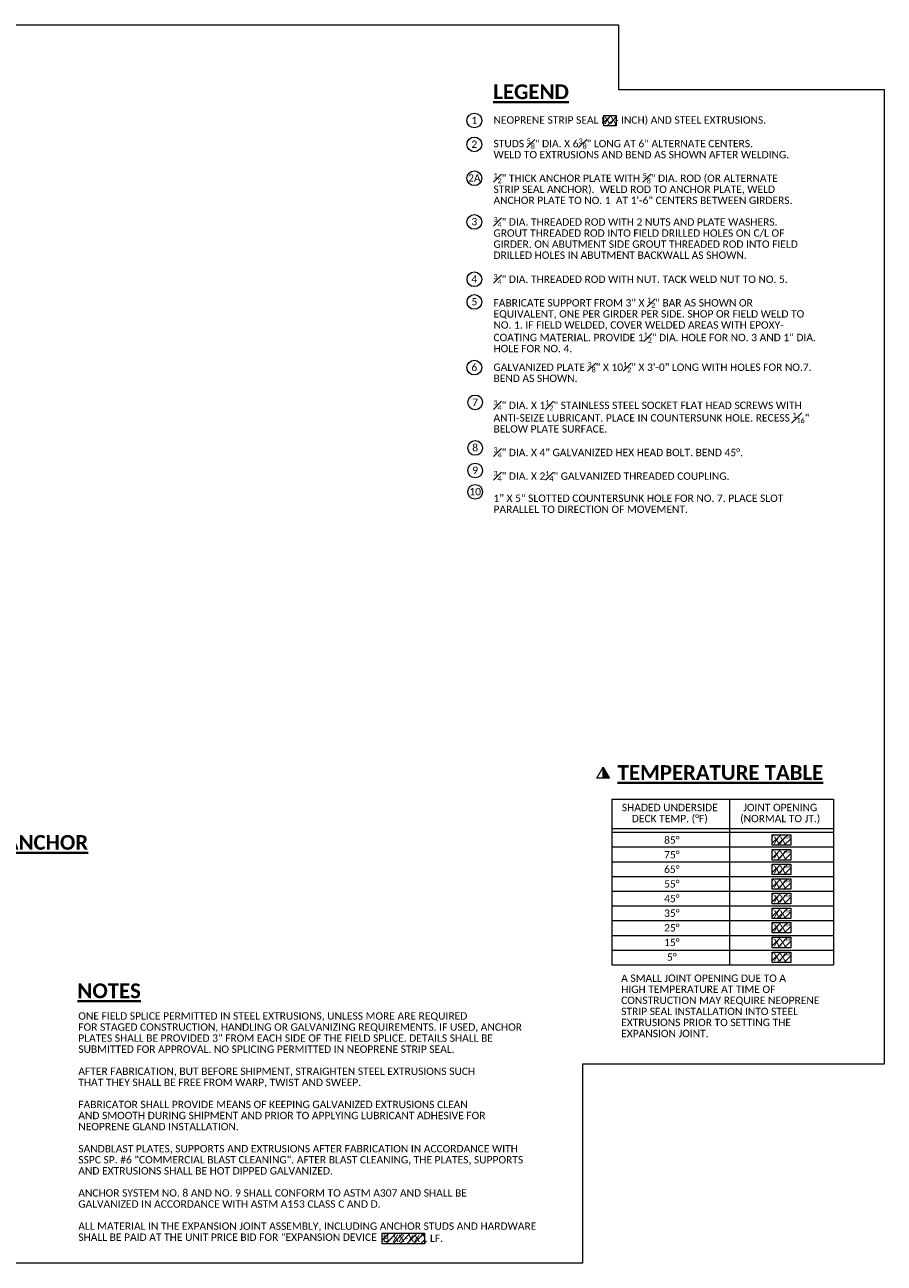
# Model space of a CAD drawing. Header units: metres. Extents: x -113 to 509, y -50 to 519.
# Tile 162 of 240: x 90 to 265, y -50 to 202. Entities that reach past the tile are written whole.
import ezdxf
from ezdxf.enums import TextEntityAlignment as Align

# ---------------------------------------------------------------- set-up
doc = ezdxf.new("R2010")
doc.units = ezdxf.units.M
doc.header["$MEASUREMENT"] = 0
for name, color, linetype, lineweight in [('B_ANNO', 7, 'Continuous', 18), ('B_ANNO_DIM', 7, 'Continuous', 18), ('B_ANNO_SYMB', 7, 'Continuous', 18), ('B_ANNO_TEXT', 7, 'Continuous', 18), ('B_ANNO_TEXT_TITLE', 7, 'Continuous', 40)]:
    doc.layers.add(name, color=color, linetype=linetype, lineweight=lineweight)
doc.layers.add('B_ANNO_DESIGN_NOTES', color=1, linetype='Continuous', lineweight=18, true_color=0xff0000)
doc.layers.add('B_ANNO_NOPLOT', color=47, linetype='Continuous', lineweight=18, plot=False)
doc.styles.add('Annotative', font='calibri.ttf', dxfattribs={"height": 0.0625})
doc.styles.get("Standard").update_dxf_attribs({"font": 'calibri.ttf'})
doc.styles.add('Title', font='calibrib.ttf', dxfattribs={"height": 0.125})

# ---------------------------------------------------------------- blocks, each defined once
blk = doc.blocks.new('INS_JTSS_SLPFAC_BASE')
at = {"layer": 'B_ANNO_DESIGN_NOTES'}
h = blk.add_hatch(dxfattribs=at)
h.set_pattern_fill('ANSI31', color=256, scale=8)
h.set_pattern_definition([(45, (315.709, 41.2001), (-0.707107, 0.707107), [])])
h.paths.add_polyline_path([(320.9103, -82.9294), (323.4327, -82.9294), (323.4327, -85.0504), (320.9103, -85.0504)])
h = blk.add_hatch(dxfattribs=at)
h.set_pattern_fill('ANSI31', color=256, scale=8)
h.set_pattern_definition([(45, (270.6528, -186.2587), (-0.707107, 0.707107), [])])
h.paths.add_polyline_path([(275.8541, -310.3883), (284.4154, -310.3883), (284.4154, -312.5092), (275.8541, -312.5092)])
for points in [[(320.9103, -82.9294), (323.4327, -82.9294), (323.4327, -85.0504), (320.9103, -85.0504)], [(275.8541, -310.3883), (284.4154, -310.3883), (284.4154, -312.5092), (275.8541, -312.5092)]]:
    blk.add_lwpolyline(points, close=True, dxfattribs=at)
at = {"layer": 'B_ANNO_DIM'}
for centre in [(294.5908, -83.9717), (294.5908, -88.8333), (294.5908, -95.717), (294.5994, -116.2637), (294.5994, -120.8816), (294.7651, -141.3287), (294.7651, -150.5863), (294.7651, -155.1865), (294.7651, -159.5297)]:
    blk.add_circle(centre, 1.4974, dxfattribs=at)
at = {"layer": 'B_ANNO_NOPLOT', "flags": 128}
blk.add_lwpolyline([(0, -316.4871), (0, -64.4871), (323.9277, -64.4871), (323.9277, -77.632), (378, -77.632), (378, -275.9875), (316.5708, -275.9875), (316.5708, -316.4871)], close=True, dxfattribs=at)
at = {"layer": 'B_ANNO_DIM', "char_height": 1.5, "width": 3.189236, "attachment_point": 5, "style": 'Annotative'}
for s, insert in [('1', (294.587, -83.9284)), ('2', (294.587, -88.79)), ('2A', (294.587, -95.6737)), ('4', (294.5956, -116.2204)), ('5', (294.5956, -120.8382)), ('7', (294.7613, -141.2853)), ('8', (294.7613, -150.543)), ('9', (294.7613, -155.1431)), ('10', (294.7613, -159.4864))]:
    blk.add_mtext(s, dxfattribs=dict(at, insert=insert))
at = {"layer": 'B_ANNO_DIM', "lineweight": 30}
for tag, p in [('BAR1', (10.7294, -248.1165)), ('BAR3', (129.0984, -257.5272))]:
    blk.add_attdef(tag, text='', height=1.5, dxfattribs=at).set_placement(p, align=Align.TOP_LEFT)
at = {"layer": 'B_ANNO_DIM', "style": 'Annotative'}
for tag, p in [('BAR2', (96.1024, -274.8563)), ('BAR4', (122.9444, -296.1127))]:
    blk.add_attdef(tag, text='', height=1.5, dxfattribs=at).set_placement(p, align=Align.TOP_LEFT)
at = {"layer": 'B_ANNO_TEXT', "char_height": 1.5, "attachment_point": 1, "line_spacing_factor": 0.9, "style": 'Annotative'}
for s, insert, width in [('\\A1;NEOPRENE STRIP SEAL (    - INCH) AND STEEL EXTRUSIONS.\\P\\PSTUDS {\\H0.7x;\\S5#8;\\H1.42857x;" DIA. X 6\\H0.7x;\\S3#8;\\H1.42857x;" LONG AT 6" ALTERNATE CENTERS.\\PWELD TO EXTRUSIONS AND BEND AS SHOWN AFTER WELDING.\\P\\P\\H0.7x;\\S1#2;\\H1.42857x;" THICK ANCHOR PLATE WITH \\H0.7x;\\S5#8;\\H1.42857x;" DIA. ROD (OR ALTERNATE\\PSTRIP SEAL ANCHOR).  WELD ROD TO ANCHOR PLATE, WELD\\PANCHOR PLATE TO NO. 1  AT 1\'-6" CENTERS BETWEEN GIRDERS.\\P\\P\\A0;\\C3;\\P\\P\\P\\P\\A1;\\C256;\\P\\H0.7x;\\S3#4;\\H1.42857x;" DIA. THREADED ROD WITH NUT. TACK WELD NUT TO NO. 5.\\P\\PFABRICATE SUPPORT FROM 3" X \\H0.7x;\\S1#2;\\H1.42857x;" BAR AS SHOWN OR\\PEQUIVALENT, ONE PER GIRDER PER SIDE. SHOP OR FIELD WELD TO\\PNO. 1. IF FIELD WELDED, COVER WELDED AREAS WITH EPOXY-\\PCOATING MATERIAL. PROVIDE 1\\H0.7x;\\S1#2;\\H1.42857x;" DIA. HOLE FOR NO. 3 AND 1" DIA.\\PHOLE FOR NO. 4.\\P\\P\\P\\P\\P\\H0.7x;\\S3#4;\\H1.42857x;" DIA. X 1\\H0.7x;\\S1#2;\\H1.42857x;" STAINLESS STEEL SOCKET FLAT HEAD SCREWS WITH\\PANTI-SEIZE LUBRICANT. PLACE IN COUNTERSUNK HOLE. RECESS \\H0.7x;\\S1#16;\\H1.42857x;"\\PBELOW PLATE SURFACE.\\P\\P\\H0.7x;\\S3#4;\\H1.42857x;" DIA. X 4" GALVANIZED HEX HEAD BOLT. BEND 45°.\\P\\P\\H0.7x;\\S3#4;\\H1.42857x;" DIA. X 2\\H0.7x;\\S1#4;\\H1.42857x;" GALVANIZED THREADED COUPLING. \\P\\P1" X 5" SLOTTED COUNTERSUNK HOLE FOR NO. 7. PLACE SLOT\\PPARALLEL TO DIRECTION OF MOVEMENT.}', (298.4895, -83.1131, -0.8422), 114.451269), ('ONE FIELD SPLICE PERMITTED IN STEEL EXTRUSIONS, UNLESS MORE ARE REQUIRED\\PFOR STAGED CONSTRUCTION, HANDLING OR GALVANIZING REQUIREMENTS. IF USED, ANCHOR\\PPLATES SHALL BE PROVIDED 3" FROM EACH SIDE OF THE FIELD SPLICE. DETAILS SHALL BE \\PSUBMITTED FOR APPROVAL. NO SPLICING PERMITTED IN NEOPRENE STRIP SEAL.\\P\\PAFTER FABRICATION, BUT BEFORE SHIPMENT, STRAIGHTEN STEEL EXTRUSIONS SUCH\\PTHAT THEY SHALL BE FREE FROM WARP, TWIST AND SWEEP.\\P\\PFABRICATOR SHALL PROVIDE MEANS OF KEEPING GALVANIZED EXTRUSIONS CLEAN\\PAND SMOOTH DURING SHIPMENT AND PRIOR TO APPLYING LUBRICANT ADHESIVE FOR\\PNEOPRENE GLAND INSTALLATION.\\P\\PSANDBLAST PLATES, SUPPORTS AND EXTRUSIONS AFTER FABRICATION IN ACCORDANCE WITH \\PSSPC SP. #6 "COMMERCIAL BLAST CLEANING". AFTER BLAST CLEANING, THE PLATES, SUPPORTS\\PAND EXTRUSIONS SHALL BE HOT DIPPED GALVANIZED. \\P\\PANCHOR SYSTEM NO. 8 AND NO. 9 SHALL CONFORM TO ASTM A307 AND SHALL BE\\PGALVANIZED IN ACCORDANCE WITH ASTM A153 CLASS C AND D.\\P\\PALL MATERIAL IN THE EXPANSION JOINT ASSEMBLY, INCLUDING ANCHOR STUDS AND HARDWARE\\PSHALL BE PAID AT THE UNIT PRICE BID FOR "EXPANSION DEVICE', (214.003, -265.4274, -0.8422), 93.923545)]:
    blk.add_mtext(s, dxfattribs=dict(at, insert=insert, width=width))
at = {"layer": 'B_ANNO_TEXT', "style": 'Annotative'}
for tag, p in [('SS', (321.0554, -84.683)), ('BID#', (275.9705, -312.1489))]:
    blk.add_attdef(tag, p, '', height=1.5, dxfattribs=at)
blk.add_attdef('DIM3', text='', height=1.5, rotation=90, dxfattribs=at).set_placement((10.1258, -92.6066), align=Align.MIDDLE_CENTER)
at = {"layer": 'B_ANNO_TEXT_TITLE', "char_height": 3, "width": 33.46363, "attachment_point": 1, "style": 'Title'}
for s, insert in [('{\\LLEGEND}', (298.4459, -76.6194, -0.8422)), ('{\\LNOTES}', (213.8188, -259.559, -0.8422))]:
    blk.add_mtext(s, dxfattribs=dict(at, insert=insert))
at = {"layer": 'B_ANNO_TEXT_TITLE', "insert": (153.6135, -229.3536, -1.6845), "char_height": 3, "attachment_point": 1, "line_spacing_factor": 0.8, "style": 'Title'}
blk.add_mtext('\\pxqc;{\\LALTERNATE STRIP SEAL ANCHOR}', dxfattribs=at)
blk = doc.blocks.new('triangle half solid')
at = {"layer": 'B_ANNO_SYMB'}
blk.add_hatch(color=256, dxfattribs=at).paths.add_polyline_path([(0, 1.15), (1.31, -1.12), (0, -1.12)])
at = {"layer": 'B_ANNO_SYMB', "flags": 128}
for points in [[(1.31, -1.12), (-1.31, -1.12), (0, 1.15), (1.31, -1.12)], [(0, 1.15), (1.31, -1.12), (0, -1.12), (0, 1.15)]]:
    blk.add_lwpolyline(points, dxfattribs=at)
blk = doc.blocks.new('*U1687')
at = {"layer": 'B_ANNO_DESIGN_NOTES'}
h = blk.add_hatch(dxfattribs=at)
h.set_pattern_fill('ANSI31', color=256, scale=8)
h.set_pattern_definition([(45, (350.0246, 211.3048), (-0.707107, 0.707107), [])])
h.paths.add_polyline_path([(355.23, 87.18), (358.99, 87.18), (358.99, 85.05), (355.23, 85.05)])
h = blk.add_hatch(dxfattribs=at)
h.set_pattern_fill('ANSI31', color=256, scale=8)
h.set_pattern_definition([(45, (350.0246, 208.3048), (-0.707107, 0.707107), [])])
h.paths.add_polyline_path([(355.23, 84.18), (358.99, 84.18), (358.99, 82.05), (355.23, 82.05)])
h = blk.add_hatch(dxfattribs=at)
h.set_pattern_fill('ANSI31', color=256, scale=8)
h.set_pattern_definition([(45, (350.0246, 205.3591), (-0.707107, 0.707107), [])])
h.paths.add_polyline_path([(355.23, 81.23), (358.99, 81.23), (358.99, 79.11), (355.23, 79.11)])
h = blk.add_hatch(dxfattribs=at)
h.set_pattern_fill('ANSI31', color=256, scale=8)
h.set_pattern_definition([(45, (350.0246, 202.3591), (-0.707107, 0.707107), [])])
h.paths.add_polyline_path([(355.23, 78.23), (358.99, 78.23), (358.99, 76.11), (355.23, 76.11)])
h = blk.add_hatch(dxfattribs=at)
h.set_pattern_fill('ANSI31', color=256, scale=8)
h.set_pattern_definition([(45, (350.0246, 199.4137), (-0.707107, 0.707107), [])])
h.paths.add_polyline_path([(355.23, 75.28), (358.99, 75.28), (358.99, 73.16), (355.23, 73.16)])
h = blk.add_hatch(dxfattribs=at)
h.set_pattern_fill('ANSI31', color=256, scale=8)
h.set_pattern_definition([(45, (350.0246, 196.4137), (-0.707107, 0.707107), [])])
h.paths.add_polyline_path([(355.23, 72.28), (358.99, 72.28), (358.99, 70.16), (355.23, 70.16)])
h = blk.add_hatch(dxfattribs=at)
h.set_pattern_fill('ANSI31', color=256, scale=8)
h.set_pattern_definition([(45, (350.0246, 193.4576), (-0.707107, 0.707107), [])])
h.paths.add_polyline_path([(355.23, 69.33), (358.99, 69.33), (358.99, 67.21), (355.23, 67.21)])
h = blk.add_hatch(dxfattribs=at)
h.set_pattern_fill('ANSI31', color=256, scale=8)
h.set_pattern_definition([(45, (350.0246, 190.4576), (-0.707107, 0.707107), [])])
h.paths.add_polyline_path([(355.23, 66.33), (358.99, 66.33), (358.99, 64.21), (355.23, 64.21)])
h = blk.add_hatch(dxfattribs=at)
h.set_pattern_fill('ANSI31', color=256, scale=8)
h.set_pattern_definition([(45, (350.0246, 187.4619), (-0.707107, 0.707107), [])])
h.paths.add_polyline_path([(355.23, 63.33), (358.99, 63.33), (358.99, 61.21), (355.23, 61.21)])
at = {"layer": 'B_ANNO', "linetype": 'Continuous', "lineweight": 18}
for p, q in [((322.59, 94.46), (322.59, 60.71)), ((322.59, 94.46), (367.71, 94.46)), ((346.52, 94.46), (346.52, 60.71)), ((367.71, 94.46), (367.71, 60.71)), ((322.59, 88.46), (367.71, 88.46)), ((322.59, 87.71), (367.71, 87.71)), ((322.59, 84.71), (367.71, 84.71)), ((322.59, 81.71), (367.71, 81.71)), ((322.59, 78.71), (367.71, 78.71)), ((322.59, 75.71), (367.71, 75.71)), ((322.59, 72.71), (367.71, 72.71)), ((322.59, 69.71), (367.71, 69.71)), ((322.59, 66.71), (367.71, 66.71)), ((322.59, 63.71), (367.71, 63.71)), ((322.59, 60.71), (367.71, 60.71))]:
    blk.add_line(p, q, dxfattribs=at)
at = {"layer": 'B_ANNO_DESIGN_NOTES'}
for points in [[(355.23, 87.18), (358.99, 87.18), (358.99, 85.05), (355.23, 85.05)], [(355.23, 84.18), (358.99, 84.18), (358.99, 82.05), (355.23, 82.05)], [(355.23, 81.23), (358.99, 81.23), (358.99, 79.11), (355.23, 79.11)], [(355.23, 78.23), (358.99, 78.23), (358.99, 76.11), (355.23, 76.11)], [(355.23, 75.28), (358.99, 75.28), (358.99, 73.16), (355.23, 73.16)], [(355.23, 72.28), (358.99, 72.28), (358.99, 70.16), (355.23, 70.16)], [(355.23, 69.33), (358.99, 69.33), (358.99, 67.21), (355.23, 67.21)], [(355.23, 66.33), (358.99, 66.33), (358.99, 64.21), (355.23, 64.21)], [(355.23, 63.33), (358.99, 63.33), (358.99, 61.21), (355.23, 61.21)]]:
    blk.add_lwpolyline(points, close=True, dxfattribs=at)
at = {"layer": 'B_ANNO_NOPLOT', "flags": 128}
blk.add_lwpolyline([(0, 0), (0, 252), (323.93, 252), (323.93, 238.86), (378, 238.86), (378, 40.5), (316.57, 40.5), (316.57, 0)], close=True, dxfattribs=at)
blk.add_blockref('triangle half solid', (320.81, 99.82))
at = {"layer": 'B_ANNO_TEXT', "char_height": 1.5, "width": 114.4513, "attachment_point": 1, "style": 'Annotative'}
for s, insert, line_spacing_factor in [('\\pxqc;SHADED UNDERSIDE\\PDECK TEMP. (%%DF)', (277.14, 93.48), 0.9), ('\\pxqc;JOINT OPENING\\P(NORMAL TO JT.)', (299.61, 93.48), 0.9), ('\\pxqc;85%%D\\P75%%D\\P65%%D\\P55%%D\\P45%%D\\P35%%D\\P25%%D\\P15%%D\\P5%%D', (277.56, 86.86), 1.19), ('A SMALL JOINT OPENING DUE TO A\\PHIGH TEMPERATURE AT TIME OF\\PCONSTRUCTION MAY REQUIRE NEOPRENE\\PSTRIP SEAL INSTALLATION INTO STEEL\\PEXTRUSIONS PRIOR TO SETTING THE\\PEXPANSION JOINT.', (324.47, 58.75), 0.9)]:
    blk.add_mtext(s, dxfattribs=dict(at, insert=insert, line_spacing_factor=line_spacing_factor))
at = {"layer": 'B_ANNO_TEXT', "style": 'Annotative'}
for tag, p in [('JO1', (357.19, 85.33)), ('JO2', (357.19, 82.39)), ('JO3', (357.19, 79.39)), ('JO4', (357.19, 76.43)), ('JO5', (357.19, 73.44)), ('JO6', (357.19, 70.33)), ('JO7', (357.19, 67.48)), ('JO8', (357.19, 64.5)), ('JO9', (357.19, 61.53))]:
    blk.add_attdef(tag, text='', height=1.5, dxfattribs=at).set_placement(p, align=Align.CENTER)
at = {"layer": 'B_ANNO_TEXT_TITLE', "insert": (323.75, 101.35), "char_height": 3, "width": 44.4518, "attachment_point": 1, "style": 'Title'}
blk.add_mtext('{\\LTEMPERATURE TABLE}', dxfattribs=at)
blk = doc.blocks.new('*U1633')
at = {"layer": 'B_ANNO_NOPLOT', "flags": 128}
blk.add_lwpolyline([(0, 0), (0, 252), (323.93, 252), (323.93, 238.86), (378, 238.86), (378, 40.5), (316.57, 40.5), (316.57, 0)], close=True, dxfattribs=at)
blk = doc.blocks.new('*U1663')
at = {"layer": 'B_ANNO_DIM'}
blk.add_circle((294.5908, 211.8916), 1.4974, dxfattribs=at)
at = {"layer": 'B_ANNO_NOPLOT', "flags": 128}
blk.add_lwpolyline([(0, 0), (0, 252), (323.9277, 252), (323.9277, 238.8552), (378, 238.8552), (378, 40.4996), (316.5708, 40.4996), (316.5708, 0)], close=True, dxfattribs=at)
at = {"layer": 'B_ANNO_DIM', "insert": (294.587, 211.935), "char_height": 1.5, "width": 3.189236, "attachment_point": 5, "style": 'Annotative'}
blk.add_mtext('3', dxfattribs=at)
at = {"layer": 'B_ANNO_TEXT', "insert": (298.4895, 212.9188, -0.8422), "char_height": 1.5, "width": 114.451269, "attachment_point": 1, "line_spacing_factor": 0.9, "style": 'Annotative'}
blk.add_mtext('\\A1;{\\H0.7x;\\S3#4;}" DIA. THREADED ROD WITH 2 NUTS AND PLATE WASHERS.\\PGROUT THREADED ROD INTO FIELD DRILLED HOLES ON C/L OF\\PGIRDER. ON ABUTMENT SIDE GROUT THREADED ROD INTO FIELD\\PDRILLED HOLES IN ABUTMENT BACKWALL AS SHOWN.', dxfattribs=at)
blk = doc.blocks.new('*U2432')
at = {"layer": 'B_ANNO_DIM'}
blk.add_circle((294.5908, -134.2411), 1.4974, dxfattribs=at)
at = {"layer": 'B_ANNO_NOPLOT', "flags": 128}
blk.add_lwpolyline([(0, -316.4871), (0, -64.4871), (323.9277, -64.4871), (323.9277, -77.632), (378, -77.632), (378, -275.9875), (316.5708, -275.9875), (316.5708, -316.4871)], close=True, dxfattribs=at)
at = {"layer": 'B_ANNO_DIM', "insert": (294.587, -134.1977), "char_height": 1.5, "width": 3.189236, "attachment_point": 5, "style": 'Annotative'}
blk.add_mtext('6', dxfattribs=at)
at = {"layer": 'B_ANNO_TEXT', "insert": (298.4895, -133.1219, -0.8422), "char_height": 1.5, "width": 114.451269, "attachment_point": 1, "line_spacing_factor": 0.9, "style": 'Annotative'}
blk.add_mtext('\\A1;GALVANIZED PLATE {\\H0.7x;\\S3#8;\\H1.42857x;" X 10\\H0.7x;\\S1#2;\\H1.42857x;" X 3\'-0" LONG WITH HOLES FOR NO.7.\\PBEND AS SHOWN.}', dxfattribs=at)
at = {"layer": 'B_ANNO_TEXT', "style": 'Annotative'}
blk.add_attdef('DIM2', text='', height=1.5, rotation=315.056024, dxfattribs=at).set_placement((311.4772, 219.6159), align=Align.MIDDLE_CENTER)

msp = doc.modelspace()

# ---------------------------------------------------------------- block references
ref = msp.add_blockref('INS_JTSS_SLPFAC_BASE', (-112.83, 266.84))
ref.add_attrib('SS', 'XX', (208.23, 182.16), dxfattribs={"layer": 'B_ANNO_TEXT', "height": 1.5, "style": 'Annotative'})
ref.add_attrib('BID#', 'B-XX-XX", LF.', (163.14, -45.31), dxfattribs={"layer": 'B_ANNO_TEXT', "height": 1.5, "style": 'Annotative'})

# ---------------------------------------------------------------- next in the draw order: block references
msp.add_blockref('*U1633', (-112.83, -49.65))
msp.add_blockref('*U1687', (-112.83, -49.65)).add_auto_attribs({'JO1': 'XX"', 'JO2': 'XX"', 'JO3': 'XX"', 'JO4': 'XX"', 'JO5': 'XX"', 'JO6': 'XX"', 'JO7': 'XX"', 'JO8': 'XX"', 'JO9': 'XX"'})

# ---------------------------------------------------------------- next in the draw order: block references
msp.add_blockref('*U1663', (-112.83, -49.65))

# ---------------------------------------------------------------- next in the draw order: block references
msp.add_blockref('*U2432', (-112.83, 266.84))

doc.saveas('drawing.dxf')
